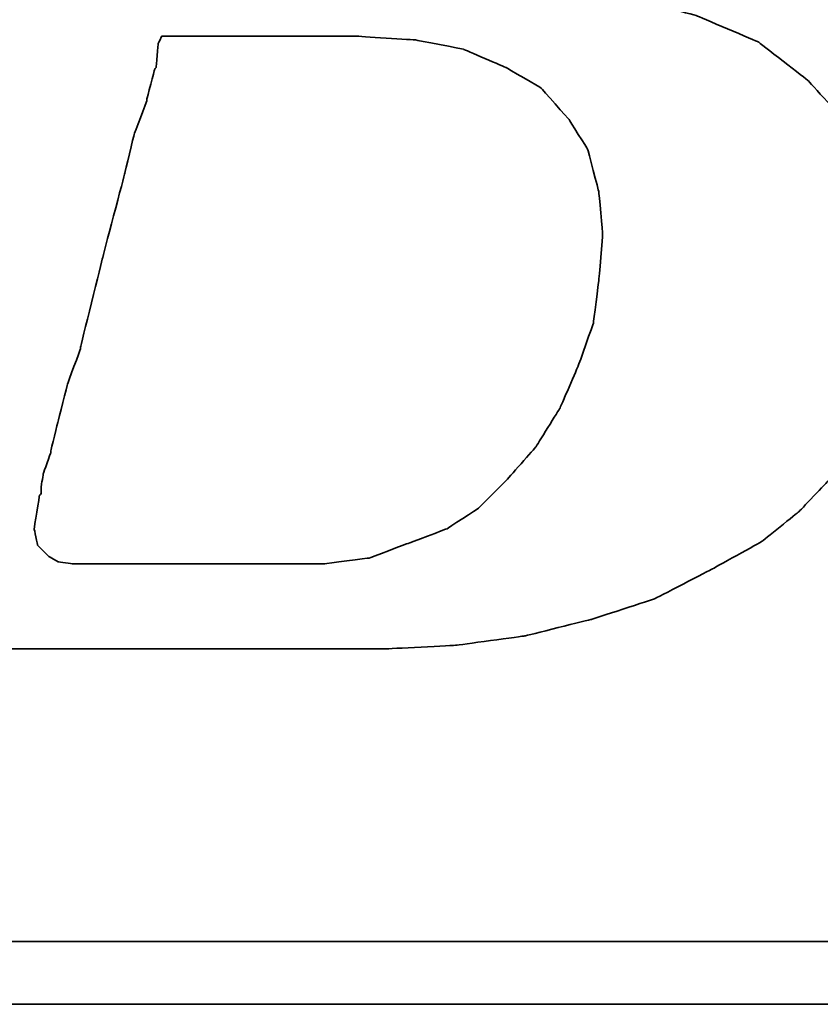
# Model space of a CAD drawing. Header units: millimetres. Extents: x -7 to 400, y 107 to 263.
# Tile 27 of 51: x 276.64 to 280.81, y 141.1 to 146.22. Entities that reach past the tile are written whole.
import ezdxf

# ---------------------------------------------------------------- set-up
doc = ezdxf.new("R2010")
doc.units = ezdxf.units.MM
doc.header["$LTSCALE"] = 0.15
doc.layers.add('DIM', color=4, linetype='CONTINUOUS')
doc.layers.add('layer 1', color=7, linetype='CONTINUOUS')

# ---------------------------------------------------------------- blocks, each defined once
blk = doc.blocks.new('TBI MOTION logo(完整正式版)')
at = {"layer": 'layer 1', "color": 22, "lineweight": 35}
for points, knots in [([(-64.65375, -6.86375), (-64.65375, -6.86375), (-64.84375, -7.29625), (-64.84375, -7.29625), (-64.84375, -7.29625), (-64.84375, -7.29625), (-64.86875, -7.34375), (-64.86875, -7.34375), (-64.86875, -7.34375), (-64.86875, -7.34375), (-64.86875, -7.36875), (-64.86875, -7.36875), (-64.86875, -7.36875), (-64.86875, -7.36875), (-65.15375, -7.65375), (-65.15375, -7.65375), (-65.15375, -7.65375), (-65.15375, -7.65375), (-65.17875, -7.65375), (-65.17875, -7.65375), (-65.17875, -7.65375), (-65.17875, -7.65375), (-65.20375, -7.67875), (-65.20375, -7.67875), (-65.20375, -7.67875), (-65.20375, -7.67875), (-65.58875, -7.87125), (-65.58875, -7.87125), (-65.58875, -7.87125), (-65.58875, -7.87125), (-65.63375, -7.87125), (-65.63375, -7.87125), (-65.63375, -7.87125), (-65.63375, -7.87125), (-65.65875, -7.89375), (-65.65875, -7.89375), (-65.65875, -7.89375), (-65.65875, -7.89375), (-66.09375, -7.94375), (-66.09375, -7.94375), (-66.09375, -7.94375), (-66.09375, -7.94375), (-66.11375, -7.94375), (-66.11375, -7.94375), (-66.11375, -7.94375), (-66.11375, -7.94375), (-66.16375, -7.94375), (-66.16375, -7.94375), (-66.16375, -7.94375), (-66.16375, -7.94375), (-66.30875, -7.94375), (-66.30875, -7.94375), (-66.30875, -7.94375), (-66.30875, -7.94375), (-66.69375, -7.94375), (-66.69375, -7.94375), (-66.69375, -7.94375), (-66.69375, -7.94375), (-67.07375, -7.94375), (-67.07375, -7.94375), (-67.07375, -7.94375), (-67.07375, -7.94375), (-67.12375, -7.94375), (-67.12375, -7.94375), (-67.12375, -7.94375), (-67.12375, -7.94375), (-67.12375, -7.96625), (-67.12375, -7.96625), (-67.12375, -7.96625), (-67.12375, -7.96625), (-67.14875, -7.99125), (-67.14875, -7.99125), (-67.14875, -7.99125), (-67.14875, -7.99125), (-67.24375, -8.34875), (-67.24375, -8.34875), (-67.24375, -8.34875), (-67.24375, -8.34875), (-67.31375, -8.68625), (-67.31375, -8.68625), (-67.31375, -8.68625), (-67.31375, -8.68625), (-67.26875, -8.68625), (-67.26875, -8.68625), (-67.26875, -8.68625), (-67.26875, -8.68625), (-67.07375, -8.68625), (-67.07375, -8.68625), (-67.07375, -8.68625), (-67.07375, -8.68625), (-66.54875, -8.68625), (-66.54875, -8.68625), (-66.54875, -8.68625), (-66.54875, -8.68625), (-65.82625, -8.68625), (-65.82625, -8.68625), (-65.82625, -8.68625), (-65.82625, -8.68625), (-65.01375, -8.68625), (-65.01375, -8.68625), (-65.01375, -8.68625), (-65.01375, -8.68625), (-64.05375, -8.68625), (-64.05375, -8.68625), (-64.05375, -8.68625), (-64.05375, -8.68625), (-62.08375, -8.68625), (-62.08375, -8.68625), (-62.08375, -8.68625), (-62.08375, -8.68625), (-60.06875, -8.68625), (-60.06875, -8.68625), (-60.06875, -8.68625), (-60.06875, -8.68625), (-59.10875, -8.68625), (-59.10875, -8.68625), (-59.10875, -8.68625), (-59.10875, -8.68625), (-58.29375, -8.68625), (-58.29375, -8.68625), (-58.29375, -8.68625), (-58.29375, -8.68625), (-57.57375, -8.68625), (-57.57375, -8.68625), (-57.57375, -8.68625), (-57.57375, -8.68625), (-57.04875, -8.68625), (-57.04875, -8.68625), (-57.04875, -8.68625), (-57.04875, -8.68625), (-56.85375, -8.68625), (-56.85375, -8.68625), (-56.85375, -8.68625), (-56.85375, -8.68625), (-56.70875, -8.68625), (-56.70875, -8.68625), (-56.70875, -8.68625), (-56.70875, -8.68625), (-56.61375, -8.68625), (-56.61375, -8.68625), (-56.61375, -8.68625), (-56.61375, -8.68625), (-56.56875, -8.68625), (-56.56875, -8.68625), (-56.56875, -8.68625), (-56.56875, -8.68625), (-55.65375, -8.63875), (-55.65375, -8.63875), (-55.65375, -8.63875), (-55.65375, -8.63875), (-54.76875, -8.51875), (-54.76875, -8.51875), (-54.76875, -8.51875), (-54.76875, -8.51875), (-53.90375, -8.30375), (-53.90375, -8.30375), (-53.90375, -8.30375), (-53.90375, -8.30375), (-53.08875, -8.03875), (-53.08875, -8.03875), (-53.08875, -8.03875), (-53.08875, -8.03875), (-52.34375, -7.65375), (-52.34375, -7.65375), (-52.34375, -7.65375), (-52.34375, -7.65375), (-51.69875, -7.29625), (-51.69875, -7.29625), (-51.69875, -7.29625), (-51.69875, -7.29625), (-51.21875, -6.91125), (-51.21875, -6.91125), (-51.21875, -6.91125), (-51.21875, -6.91125), (-50.83375, -6.50375), (-50.83375, -6.50375), (-50.83375, -6.50375), (-50.83375, -6.50375), (-50.44875, -5.94875), (-50.44875, -5.94875), (-50.44875, -5.94875), (-50.44875, -5.94875), (-50.13875, -5.30375), (-50.13875, -5.30375), (-50.13875, -5.30375), (-50.13875, -5.30375), (-49.99375, -4.65375), (-49.99375, -4.65375), (-49.99375, -4.65375), (-49.99375, -4.65375), (-49.92375, -3.98375), (-49.92375, -3.98375), (-49.92375, -3.98375), (-49.92375, -3.98375), (-49.99375, -3.19374), (-49.99375, -3.19374), (-49.99375, -3.19374), (-49.99375, -3.19374), (-50.23374, -2.44874), (-50.23374, -2.44874), (-50.23374, -2.44874), (-50.23374, -2.44874), (-50.59375, -1.87374), (-50.59375, -1.87374), (-50.59375, -1.87374), (-50.59375, -1.87374), (-51.09875, -1.31874), (-51.09875, -1.31874), (-51.09875, -1.31874), (-51.09875, -1.31874), (-51.74375, -0.81875), (-51.74375, -0.81875), (-51.74375, -0.81875), (-51.74375, -0.81875), (-52.53875, -0.48125), (-52.53875, -0.48125), (-52.53875, -0.48125), (-52.53875, -0.48125), (-53.47375, -0.21875), (-53.47375, -0.21875), (-53.47375, -0.21875), (-53.47375, -0.21875), (-54.52875, -0.04874), (-54.52875, -0.04874), (-54.52875, -0.04874), (-54.52875, -0.04874), (-55.65375, 0.12125), (-55.65375, 0.12125), (-55.65375, 0.12125), (-55.65375, 0.12125), (-54.50375, 0.28624), (-54.50375, 0.28624), (-54.50375, 0.28624), (-54.50375, 0.28624), (-53.83375, 0.38124), (-53.83375, 0.38124), (-53.83375, 0.38124), (-53.83375, 0.38124), (-53.18375, 0.50125), (-53.18375, 0.50125), (-53.18375, 0.50125), (-53.18375, 0.50125), (-52.55875, 0.66874), (-52.55875, 0.66874), (-52.55875, 0.66874), (-52.55875, 0.66874), (-52.03375, 0.86124), (-52.03375, 0.86124), (-52.03375, 0.86124), (-52.03375, 0.86124), (-51.50374, 1.03124), (-51.50374, 1.03124), (-51.50374, 1.03124), (-51.50374, 1.03124), (-51.09875, 1.27125), (-51.09875, 1.27125), (-51.09875, 1.27125), (-51.09875, 1.27125), (-50.71375, 1.48624), (-50.71375, 1.48624), (-50.71375, 1.48624), (-50.71375, 1.48624), (-50.37625, 1.77625), (-50.37625, 1.77625), (-50.37625, 1.77625), (-50.37625, 1.77625), (-49.82375, 2.37625), (-49.82375, 2.37625), (-49.82375, 2.37625), (-49.82375, 2.37625), (-49.41875, 2.99625), (-49.41875, 2.99625), (-49.41875, 2.99625), (-49.41875, 2.99625), (-49.22375, 3.76625), (-49.22375, 3.76625), (-49.22375, 3.76625), (-49.22375, 3.76625), (-49.15375, 4.50874), (-49.15375, 4.50874), (-49.15375, 4.50874), (-49.15375, 4.50874), (-49.20375, 5.25125), (-49.20375, 5.25125), (-49.20375, 5.25125), (-49.20375, 5.25125), (-49.41875, 5.92625), (-49.41875, 5.92625), (-49.41875, 5.92625), (-49.41875, 5.92625), (-49.77875, 6.47625), (-49.77875, 6.47625), (-49.77875, 6.47625), (-49.77875, 6.47625), (-50.33125, 7.02624), (-50.33125, 7.02624), (-50.33125, 7.02624), (-50.33125, 7.02624), (-51.00125, 7.43625), (-51.00125, 7.43625), (-51.00125, 7.43625), (-51.00125, 7.43625), (-51.79375, 7.72625), (-51.79375, 7.72625), (-51.79375, 7.72625), (-51.79375, 7.72625), (-52.72875, 7.89124), (-52.72875, 7.89124), (-52.72875, 7.89124), (-52.72875, 7.89124), (-53.83375, 7.98625), (-53.83375, 7.98625), (-53.83375, 7.98625), (-53.83375, 7.98625), (-53.92875, 7.98625), (-53.92875, 7.98625), (-53.92875, 7.98625), (-53.92875, 7.98625), (-54.26375, 7.98625), (-54.26375, 7.98625), (-54.26375, 7.98625), (-54.26375, 7.98625), (-54.74375, 7.98625), (-54.74375, 7.98625), (-54.74375, 7.98625), (-54.74375, 7.98625), (-55.36875, 7.98625), (-55.36875, 7.98625), (-55.36875, 7.98625), (-55.36875, 7.98625), (-56.13375, 7.98625), (-56.13375, 7.98625), (-56.13375, 7.98625), (-56.13375, 7.98625), (-56.94875, 7.98625), (-56.94875, 7.98625), (-56.94875, 7.98625), (-56.94875, 7.98625), (-58.77625, 7.98625), (-58.77625, 7.98625), (-58.77625, 7.98625), (-58.77625, 7.98625), (-60.59875, 7.98625), (-60.59875, 7.98625), (-60.59875, 7.98625), (-60.59875, 7.98625), (-61.41375, 7.98625), (-61.41375, 7.98625), (-61.41375, 7.98625), (-61.41375, 7.98625), (-62.17875, 7.98625), (-62.17875, 7.98625), (-62.17875, 7.98625), (-62.17875, 7.98625), (-62.80375, 7.98625), (-62.80375, 7.98625), (-62.80375, 7.98625), (-62.80375, 7.98625), (-63.30625, 7.98625), (-63.30625, 7.98625), (-63.30625, 7.98625), (-63.30625, 7.98625), (-63.57375, 7.98625), (-63.57375, 7.98625), (-63.57375, 7.98625), (-63.57375, 7.98625), (-63.57375, 7.96375), (-63.57375, 7.96375), (-63.57375, 7.96375), (-63.57375, 7.96375), (-63.59875, 7.94125), (-63.59875, 7.94125), (-63.59875, 7.94125), (-63.59875, 7.94125), (-63.69375, 7.55625), (-63.69375, 7.55625), (-63.69375, 7.55625), (-63.69375, 7.55625), (-63.76375, 7.24624), (-63.76375, 7.24624), (-63.76375, 7.24624), (-63.76375, 7.24624), (-63.23875, 7.24624), (-63.23875, 7.24624), (-63.23875, 7.24624), (-63.23875, 7.24624), (-62.75875, 7.24624), (-62.75875, 7.24624), (-62.75875, 7.24624), (-62.75875, 7.24624), (-62.61125, 7.24624), (-62.61125, 7.24624), (-62.61125, 7.24624), (-62.61125, 7.24624), (-62.56625, 7.24624), (-62.56625, 7.24624), (-62.56625, 7.24624), (-62.56625, 7.24624), (-62.22875, 7.24624), (-62.22875, 7.24624), (-62.22875, 7.24624), (-62.22875, 7.24624), (-62.20375, 7.24624), (-62.20375, 7.24624), (-62.20375, 7.24624), (-62.20375, 7.24624), (-62.17875, 7.21875), (-62.17875, 7.21875), (-62.17875, 7.21875), (-62.17875, 7.21875), (-61.96375, 7.17125), (-61.96375, 7.17125), (-61.96375, 7.17125), (-61.96375, 7.17125), (-61.72375, 7.12624), (-61.72375, 7.12624), (-61.72375, 7.12624), (-61.72375, 7.12624), (-61.70375, 7.12624), (-61.70375, 7.12624), (-61.70375, 7.12624), (-61.70375, 7.12624), (-61.55875, 7.07624), (-61.55875, 7.07624), (-61.55875, 7.07624), (-61.55875, 7.07624), (-61.50875, 7.07624), (-61.50875, 7.07624), (-61.50875, 7.07624), (-61.50875, 7.07624), (-61.48375, 7.02624), (-61.48375, 7.02624), (-61.48375, 7.02624), (-61.48375, 7.02624), (-61.31875, 6.83375), (-61.31875, 6.83375), (-61.31875, 6.83375), (-61.31875, 6.83375), (-61.29375, 6.81125), (-61.29375, 6.81125), (-61.29375, 6.81125), (-61.29375, 6.81125), (-61.29375, 6.78625), (-61.29375, 6.78625), (-61.29375, 6.78625), (-61.29375, 6.78625), (-61.19875, 6.50124), (-61.19875, 6.50124), (-61.19875, 6.50124), (-61.19875, 6.50124), (-61.17375, 6.45124), (-61.17375, 6.45124), (-61.17375, 6.45124), (-61.17375, 6.45124), (-61.19875, 6.40625), (-61.19875, 6.40625), (-61.19875, 6.40625), (-61.19875, 6.40625), (-61.26875, 5.99624), (-61.26875, 5.99624), (-61.26875, 5.99624), (-61.26875, 5.99624), (-61.26875, 5.85125), (-61.26875, 5.85125), (-61.26875, 5.85125), (-61.26875, 5.85125), (-61.26875, 5.82625), (-61.26875, 5.82625), (-61.26875, 5.82625), (-61.26875, 5.82625), (-61.29375, 5.80625), (-61.29375, 5.80625), (-61.29375, 5.80625), (-61.29375, 5.80625), (-61.34125, 5.66125), (-61.34125, 5.66125), (-61.34125, 5.66125), (-61.34125, 5.66125), (-61.41375, 5.44625), (-61.41375, 5.44625), (-61.41375, 5.44625), (-61.41375, 5.44625), (-61.48375, 5.15625), (-61.48375, 5.15625), (-61.48375, 5.15625), (-61.48375, 5.15625), (-61.58375, 4.82124), (-61.58375, 4.82124), (-61.58375, 4.82124), (-61.58375, 4.82124), (-61.79875, 4.00375), (-61.79875, 4.00375), (-61.79875, 4.00375), (-61.79875, 4.00375), (-62.05875, 2.99625), (-62.05875, 2.99625), (-62.05875, 2.99625), (-62.05875, 2.99625), (-62.34875, 1.91625), (-62.34875, 1.91625), (-62.34875, 1.91625), (-62.34875, 1.91625), (-62.97375, -0.41124), (-62.97375, -0.41124), (-62.97375, -0.41124), (-62.97375, -0.41124), (-63.59875, -2.75875), (-63.59875, -2.75875), (-63.59875, -2.75875), (-63.59875, -2.75875), (-63.88375, -3.86374), (-63.88375, -3.86374), (-63.88375, -3.86374), (-63.88375, -3.86374), (-64.14875, -4.82374), (-64.14875, -4.82374), (-64.14875, -4.82374), (-64.14875, -4.82374), (-64.36375, -5.64125), (-64.36375, -5.64125), (-64.36375, -5.64125), (-64.36375, -5.64125), (-64.43625, -5.97625), (-64.43625, -5.97625), (-64.43625, -5.97625), (-64.43625, -5.97625), (-64.50875, -6.28625), (-64.50875, -6.28625), (-64.50875, -6.28625), (-64.50875, -6.28625), (-64.50875, -6.30875), (-64.50875, -6.30875), (-64.50875, -6.30875), (-64.50875, -6.30875), (-64.57875, -6.50375), (-64.57875, -6.50375), (-64.57875, -6.50375), (-64.57875, -6.50375), (-64.62875, -6.69625), (-64.62875, -6.69625), (-64.62875, -6.69625), (-64.62875, -6.69625), (-64.62875, -6.76875), (-64.62875, -6.76875), (-64.62875, -6.76875), (-64.62875, -6.76875), (-64.62875, -6.81375), (-64.62875, -6.81375), (-64.62875, -6.81375), (-64.62875, -6.81375), (-64.62875, -6.83875), (-64.62875, -6.83875), (-64.62875, -6.83875), (-64.62875, -6.83875), (-64.65375, -6.86375), (-64.65375, -6.86375)], [0, 0, 0, 0, 0.00719424, 0.00719424, 0.00719424, 0.00719425, 0.01438849, 0.01438849, 0.01438849, 0.0143885, 0.02158273, 0.02158273, 0.02158273, 0.02158274, 0.02877698, 0.02877698, 0.02877698, 0.02877699, 0.03597122, 0.03597122, 0.03597122, 0.03597123, 0.04316547, 0.04316547, 0.04316547, 0.04316548, 0.05035971, 0.05035971, 0.05035971, 0.05035972, 0.05755396, 0.05755396, 0.05755396, 0.05755397, 0.0647482, 0.0647482, 0.0647482, 0.06474821, 0.07194245, 0.07194245, 0.07194245, 0.07194246, 0.07913669, 0.07913669, 0.07913669, 0.0791367, 0.08633094, 0.08633094, 0.08633094, 0.08633095, 0.09352518, 0.09352518, 0.09352518, 0.09352519, 0.10071942, 0.10071942, 0.10071942, 0.10071943, 0.10791367, 0.10791367, 0.10791367, 0.10791368, 0.11510791, 0.11510791, 0.11510791, 0.11510792, 0.12230216, 0.12230216, 0.12230216, 0.12230217, 0.1294964, 0.1294964, 0.1294964, 0.12949641, 0.13669065, 0.13669065, 0.13669065, 0.13669066, 0.14388489, 0.14388489, 0.14388489, 0.1438849, 0.15107914, 0.15107914, 0.15107914, 0.15107915, 0.15827338, 0.15827338, 0.15827338, 0.15827339, 0.16546763, 0.16546763, 0.16546763, 0.16546764, 0.17266187, 0.17266187, 0.17266187, 0.17266188, 0.17985612, 0.17985612, 0.17985612, 0.17985613, 0.18705036, 0.18705036, 0.18705036, 0.18705037, 0.1942446, 0.1942446, 0.1942446, 0.19424461, 0.20143885, 0.20143885, 0.20143885, 0.20143886, 0.20863309, 0.20863309, 0.20863309, 0.2086331, 0.21582734, 0.21582734, 0.21582734, 0.21582735, 0.22302158, 0.22302158, 0.22302158, 0.22302159, 0.23021583, 0.23021583, 0.23021583, 0.23021584, 0.23741007, 0.23741007, 0.23741007, 0.23741008, 0.24460432, 0.24460432, 0.24460432, 0.24460433, 0.25179856, 0.25179856, 0.25179856, 0.25179857, 0.25899281, 0.25899281, 0.25899281, 0.25899282, 0.26618705, 0.26618705, 0.26618705, 0.26618706, 0.27338129, 0.27338129, 0.27338129, 0.2733813, 0.28057554, 0.28057554, 0.28057554, 0.28057555, 0.28776978, 0.28776978, 0.28776978, 0.28776979, 0.29496403, 0.29496403, 0.29496403, 0.29496404, 0.30215827, 0.30215827, 0.30215827, 0.30215828, 0.30935252, 0.30935252, 0.30935252, 0.30935253, 0.31654676, 0.31654676, 0.31654676, 0.31654677, 0.32374101, 0.32374101, 0.32374101, 0.32374102, 0.33093525, 0.33093525, 0.33093525, 0.33093526, 0.3381295, 0.3381295, 0.3381295, 0.33812951, 0.34532374, 0.34532374, 0.34532374, 0.34532375, 0.35251799, 0.35251799, 0.35251799, 0.352518, 0.35971223, 0.35971223, 0.35971223, 0.35971224, 0.36690647, 0.36690647, 0.36690647, 0.36690648, 0.37410072, 0.37410072, 0.37410072, 0.37410073, 0.38129496, 0.38129496, 0.38129496, 0.38129497, 0.38848921, 0.38848921, 0.38848921, 0.38848922, 0.39568345, 0.39568345, 0.39568345, 0.39568346, 0.4028777, 0.4028777, 0.4028777, 0.40287771, 0.41007194, 0.41007194, 0.41007194, 0.41007195, 0.41726619, 0.41726619, 0.41726619, 0.4172662, 0.42446043, 0.42446043, 0.42446043, 0.42446044, 0.43165468, 0.43165468, 0.43165468, 0.43165469, 0.43884892, 0.43884892, 0.43884892, 0.43884893, 0.44604317, 0.44604317, 0.44604317, 0.44604318, 0.45323741, 0.45323741, 0.45323741, 0.45323742, 0.46043165, 0.46043165, 0.46043165, 0.46043166, 0.4676259, 0.4676259, 0.4676259, 0.46762591, 0.47482014, 0.47482014, 0.47482014, 0.47482015, 0.48201439, 0.48201439, 0.48201439, 0.4820144, 0.48920863, 0.48920863, 0.48920863, 0.48920864, 0.49640288, 0.49640288, 0.49640288, 0.49640289, 0.50359712, 0.50359712, 0.50359712, 0.50359713, 0.51079137, 0.51079137, 0.51079137, 0.51079138, 0.51798561, 0.51798561, 0.51798561, 0.51798562, 0.52517986, 0.52517986, 0.52517986, 0.52517987, 0.5323741, 0.5323741, 0.5323741, 0.53237411, 0.53956835, 0.53956835, 0.53956835, 0.53956836, 0.54676259, 0.54676259, 0.54676259, 0.5467626, 0.55395683, 0.55395683, 0.55395683, 0.55395684, 0.56115108, 0.56115108, 0.56115108, 0.56115109, 0.56834532, 0.56834532, 0.56834532, 0.56834533, 0.57553957, 0.57553957, 0.57553957, 0.57553958, 0.58273381, 0.58273381, 0.58273381, 0.58273382, 0.58992806, 0.58992806, 0.58992806, 0.58992807, 0.5971223, 0.5971223, 0.5971223, 0.59712231, 0.60431655, 0.60431655, 0.60431655, 0.60431656, 0.61151079, 0.61151079, 0.61151079, 0.6115108, 0.61870504, 0.61870504, 0.61870504, 0.61870505, 0.62589928, 0.62589928, 0.62589928, 0.62589929, 0.63309353, 0.63309353, 0.63309353, 0.63309354, 0.64028777, 0.64028777, 0.64028777, 0.64028778, 0.64748201, 0.64748201, 0.64748201, 0.64748202, 0.65467626, 0.65467626, 0.65467626, 0.65467627, 0.6618705, 0.6618705, 0.6618705, 0.66187051, 0.66906475, 0.66906475, 0.66906475, 0.66906476, 0.67625899, 0.67625899, 0.67625899, 0.676259, 0.68345324, 0.68345324, 0.68345324, 0.68345325, 0.69064748, 0.69064748, 0.69064748, 0.69064749, 0.69784173, 0.69784173, 0.69784173, 0.69784174, 0.70503597, 0.70503597, 0.70503597, 0.70503598, 0.71223022, 0.71223022, 0.71223022, 0.71223023, 0.71942446, 0.71942446, 0.71942446, 0.71942447, 0.72661871, 0.72661871, 0.72661871, 0.72661872, 0.73381295, 0.73381295, 0.73381295, 0.73381296, 0.74100719, 0.74100719, 0.74100719, 0.7410072, 0.74820144, 0.74820144, 0.74820144, 0.74820145, 0.75539568, 0.75539568, 0.75539568, 0.75539569, 0.76258993, 0.76258993, 0.76258993, 0.76258994, 0.76978417, 0.76978417, 0.76978417, 0.76978418, 0.77697842, 0.77697842, 0.77697842, 0.77697843, 0.78417266, 0.78417266, 0.78417266, 0.78417267, 0.79136691, 0.79136691, 0.79136691, 0.79136692, 0.79856115, 0.79856115, 0.79856115, 0.79856116, 0.8057554, 0.8057554, 0.8057554, 0.80575541, 0.81294964, 0.81294964, 0.81294964, 0.81294965, 0.82014388, 0.82014388, 0.82014388, 0.82014389, 0.82733813, 0.82733813, 0.82733813, 0.82733814, 0.83453237, 0.83453237, 0.83453237, 0.83453238, 0.84172662, 0.84172662, 0.84172662, 0.84172663, 0.84892086, 0.84892086, 0.84892086, 0.84892087, 0.85611511, 0.85611511, 0.85611511, 0.85611512, 0.86330935, 0.86330935, 0.86330935, 0.86330936, 0.8705036, 0.8705036, 0.8705036, 0.87050361, 0.87769784, 0.87769784, 0.87769784, 0.87769785, 0.88489209, 0.88489209, 0.88489209, 0.8848921, 0.89208633, 0.89208633, 0.89208633, 0.89208634, 0.89928058, 0.89928058, 0.89928058, 0.89928059, 0.90647482, 0.90647482, 0.90647482, 0.90647483, 0.91366906, 0.91366906, 0.91366906, 0.91366907, 0.92086331, 0.92086331, 0.92086331, 0.92086332, 0.92805755, 0.92805755, 0.92805755, 0.92805756, 0.9352518, 0.9352518, 0.9352518, 0.93525181, 0.94244604, 0.94244604, 0.94244604, 0.94244605, 0.94964029, 0.94964029, 0.94964029, 0.9496403, 0.95683453, 0.95683453, 0.95683453, 0.95683454, 0.96402878, 0.96402878, 0.96402878, 0.96402879, 0.97122302, 0.97122302, 0.97122302, 0.97122303, 0.97841727, 0.97841727, 0.97841727, 0.97841728, 0.98561151, 0.98561151, 0.98561151, 0.98561152, 0.99280576, 0.99280576, 0.99280576, 0.99280577, 1, 1, 1, 1]), ([(-61.03125, -6.57375), (-61.03125, -6.57375), (-61.03125, -6.67125), (-61.03125, -6.67125), (-61.03125, -6.67125), (-61.03125, -6.67125), (-61.05375, -6.69625), (-61.05375, -6.69625), (-61.05375, -6.69625), (-61.05375, -6.69625), (-61.12375, -7.12875), (-61.12375, -7.12875), (-61.12375, -7.12875), (-61.12375, -7.12875), (-61.07875, -7.34375), (-61.07875, -7.34375), (-61.07875, -7.34375), (-61.07875, -7.34375), (-60.93375, -7.48875), (-60.93375, -7.48875), (-60.93375, -7.48875), (-60.93375, -7.48875), (-60.81375, -7.55625), (-60.81375, -7.55625), (-60.81375, -7.55625), (-60.81375, -7.55625), (-60.62375, -7.58375), (-60.62375, -7.58375), (-60.62375, -7.58375), (-60.62375, -7.58375), (-60.30875, -7.58375), (-60.30875, -7.58375), (-60.30875, -7.58375), (-60.30875, -7.58375), (-59.97375, -7.58375), (-59.97375, -7.58375), (-59.97375, -7.58375), (-59.97375, -7.58375), (-59.87875, -7.58375), (-59.87875, -7.58375), (-59.87875, -7.58375), (-59.87875, -7.58375), (-59.63625, -7.58375), (-59.63625, -7.58375), (-59.63625, -7.58375), (-59.63625, -7.58375), (-58.96875, -7.58375), (-58.96875, -7.58375), (-58.96875, -7.58375), (-58.96875, -7.58375), (-58.29375, -7.58375), (-58.29375, -7.58375), (-58.29375, -7.58375), (-58.29375, -7.58375), (-58.05375, -7.58375), (-58.05375, -7.58375), (-58.05375, -7.58375), (-58.05375, -7.58375), (-57.98375, -7.58375), (-57.98375, -7.58375), (-57.98375, -7.58375), (-57.98375, -7.58375), (-57.35875, -7.58375), (-57.35875, -7.58375), (-57.35875, -7.58375), (-57.35875, -7.58375), (-56.78375, -7.50875), (-56.78375, -7.50875), (-56.78375, -7.50875), (-56.78375, -7.50875), (-56.27875, -7.31875), (-56.27875, -7.31875), (-56.27875, -7.31875), (-56.27875, -7.31875), (-55.77375, -7.12875), (-55.77375, -7.12875), (-55.77375, -7.12875), (-55.77375, -7.12875), (-55.36875, -6.86375), (-55.36875, -6.86375), (-55.36875, -6.86375), (-55.36875, -6.86375), (-55.00875, -6.50375), (-55.00875, -6.50375), (-55.00875, -6.50375), (-55.00875, -6.50375), (-54.62375, -6.06875), (-54.62375, -6.06875), (-54.62375, -6.06875), (-54.62375, -6.06875), (-54.31375, -5.56875), (-54.31375, -5.56875), (-54.31375, -5.56875), (-54.31375, -5.56875), (-54.07375, -5.01625), (-54.07375, -5.01625), (-54.07375, -5.01625), (-54.07375, -5.01625), (-53.87875, -4.46374), (-53.87875, -4.46374), (-53.87875, -4.46374), (-53.87875, -4.46374), (-53.80875, -3.91375), (-53.80875, -3.91375), (-53.80875, -3.91375), (-53.80875, -3.91375), (-53.75875, -3.31375), (-53.75875, -3.31375), (-53.75875, -3.31375), (-53.75875, -3.31375), (-53.80875, -2.75875), (-53.80875, -2.75875), (-53.80875, -2.75875), (-53.80875, -2.75875), (-53.95375, -2.20875), (-53.95375, -2.20875), (-53.95375, -2.20875), (-53.95375, -2.20875), (-54.19375, -1.82625), (-54.19375, -1.82625), (-54.19375, -1.82625), (-54.19375, -1.82625), (-54.55375, -1.41875), (-54.55375, -1.41875), (-54.55375, -1.41875), (-54.55375, -1.41875), (-55.00875, -1.15125), (-55.00875, -1.15125), (-55.00875, -1.15125), (-55.00875, -1.15125), (-55.56125, -0.91375), (-55.56125, -0.91375), (-55.56125, -0.91375), (-55.56125, -0.91375), (-56.18125, -0.79375), (-56.18125, -0.79375), (-56.18125, -0.79375), (-56.18125, -0.79375), (-56.94875, -0.74374), (-56.94875, -0.74374), (-56.94875, -0.74374), (-56.94875, -0.74374), (-56.99875, -0.74374), (-56.99875, -0.74374), (-56.99875, -0.74374), (-56.99875, -0.74374), (-57.09375, -0.74374), (-57.09375, -0.74374), (-57.09375, -0.74374), (-57.09375, -0.74374), (-57.38375, -0.74374), (-57.38375, -0.74374), (-57.38375, -0.74374), (-57.38375, -0.74374), (-57.76875, -0.74374), (-57.76875, -0.74374), (-57.76875, -0.74374), (-57.76875, -0.74374), (-58.24625, -0.74374), (-58.24625, -0.74374), (-58.24625, -0.74374), (-58.24625, -0.74374), (-58.72875, -0.74374), (-58.72875, -0.74374), (-58.72875, -0.74374), (-58.72875, -0.74374), (-59.20875, -0.74374), (-59.20875, -0.74374), (-59.20875, -0.74374), (-59.20875, -0.74374), (-59.46875, -0.74374), (-59.46875, -0.74374), (-59.46875, -0.74374), (-59.46875, -0.74374), (-59.51625, -0.83875), (-59.51625, -0.83875), (-59.51625, -0.83875), (-59.51625, -0.83875), (-59.54375, -1.15125), (-59.54375, -1.15125), (-59.54375, -1.15125), (-59.54375, -1.15125), (-59.56375, -1.17874), (-59.56375, -1.17874), (-59.56375, -1.17874), (-59.56375, -1.17874), (-59.66375, -1.55875), (-59.66375, -1.55875), (-59.66375, -1.55875), (-59.66375, -1.55875), (-59.66375, -1.58375), (-59.66375, -1.58375), (-59.66375, -1.58375), (-59.66375, -1.58375), (-59.82875, -2.01874), (-59.82875, -2.01874), (-59.82875, -2.01874), (-59.82875, -2.01874), (-59.94875, -2.52125), (-59.94875, -2.52125), (-59.94875, -2.52125), (-59.94875, -2.52125), (-60.23875, -3.62375), (-60.23875, -3.62375), (-60.23875, -3.62375), (-60.23875, -3.62375), (-60.52375, -4.77624), (-60.52375, -4.77624), (-60.52375, -4.77624), (-60.52375, -4.77624), (-60.52375, -4.79874), (-60.52375, -4.79874), (-60.52375, -4.79874), (-60.52375, -4.79874), (-60.69125, -5.25375), (-60.69125, -5.25375), (-60.69125, -5.25375), (-60.69125, -5.25375), (-60.81375, -5.73625), (-60.81375, -5.73625), (-60.81375, -5.73625), (-60.81375, -5.73625), (-60.90875, -6.11875), (-60.90875, -6.11875), (-60.90875, -6.11875), (-60.90875, -6.11875), (-60.90875, -6.14375), (-60.90875, -6.14375), (-60.90875, -6.14375), (-60.90875, -6.14375), (-61.00375, -6.40875), (-61.00375, -6.40875), (-61.00375, -6.40875), (-61.00375, -6.40875), (-61.03125, -6.57375), (-61.03125, -6.57375)], [0, 0, 0, 0, 0.01694915, 0.01694915, 0.01694915, 0.01694916, 0.03389831, 0.03389831, 0.03389831, 0.03389832, 0.05084746, 0.05084746, 0.05084746, 0.05084747, 0.06779661, 0.06779661, 0.06779661, 0.06779662, 0.08474576, 0.08474576, 0.08474576, 0.08474577, 0.10169492, 0.10169492, 0.10169492, 0.10169493, 0.11864407, 0.11864407, 0.11864407, 0.11864408, 0.13559322, 0.13559322, 0.13559322, 0.13559323, 0.15254237, 0.15254237, 0.15254237, 0.15254238, 0.16949153, 0.16949153, 0.16949153, 0.16949154, 0.18644068, 0.18644068, 0.18644068, 0.18644069, 0.20338983, 0.20338983, 0.20338983, 0.20338984, 0.22033898, 0.22033898, 0.22033898, 0.22033899, 0.23728814, 0.23728814, 0.23728814, 0.23728815, 0.25423729, 0.25423729, 0.25423729, 0.2542373, 0.27118644, 0.27118644, 0.27118644, 0.27118645, 0.28813559, 0.28813559, 0.28813559, 0.2881356, 0.30508475, 0.30508475, 0.30508475, 0.30508476, 0.3220339, 0.3220339, 0.3220339, 0.32203391, 0.33898305, 0.33898305, 0.33898305, 0.33898306, 0.3559322, 0.3559322, 0.3559322, 0.35593221, 0.37288136, 0.37288136, 0.37288136, 0.37288137, 0.38983051, 0.38983051, 0.38983051, 0.38983052, 0.40677966, 0.40677966, 0.40677966, 0.40677967, 0.42372881, 0.42372881, 0.42372881, 0.42372882, 0.44067797, 0.44067797, 0.44067797, 0.44067798, 0.45762712, 0.45762712, 0.45762712, 0.45762713, 0.47457627, 0.47457627, 0.47457627, 0.47457628, 0.49152542, 0.49152542, 0.49152542, 0.49152543, 0.50847458, 0.50847458, 0.50847458, 0.50847459, 0.52542373, 0.52542373, 0.52542373, 0.52542374, 0.54237288, 0.54237288, 0.54237288, 0.54237289, 0.55932203, 0.55932203, 0.55932203, 0.55932204, 0.57627119, 0.57627119, 0.57627119, 0.5762712, 0.59322034, 0.59322034, 0.59322034, 0.59322035, 0.61016949, 0.61016949, 0.61016949, 0.6101695, 0.62711864, 0.62711864, 0.62711864, 0.62711865, 0.6440678, 0.6440678, 0.6440678, 0.64406781, 0.66101695, 0.66101695, 0.66101695, 0.66101696, 0.6779661, 0.6779661, 0.6779661, 0.67796611, 0.69491525, 0.69491525, 0.69491525, 0.69491526, 0.71186441, 0.71186441, 0.71186441, 0.71186442, 0.72881356, 0.72881356, 0.72881356, 0.72881357, 0.74576271, 0.74576271, 0.74576271, 0.74576272, 0.76271186, 0.76271186, 0.76271186, 0.76271187, 0.77966102, 0.77966102, 0.77966102, 0.77966103, 0.79661017, 0.79661017, 0.79661017, 0.79661018, 0.81355932, 0.81355932, 0.81355932, 0.81355933, 0.83050847, 0.83050847, 0.83050847, 0.83050848, 0.84745763, 0.84745763, 0.84745763, 0.84745764, 0.86440678, 0.86440678, 0.86440678, 0.86440679, 0.88135593, 0.88135593, 0.88135593, 0.88135594, 0.89830508, 0.89830508, 0.89830508, 0.89830509, 0.91525424, 0.91525424, 0.91525424, 0.91525425, 0.93220339, 0.93220339, 0.93220339, 0.9322034, 0.94915254, 0.94915254, 0.94915254, 0.94915255, 0.96610169, 0.96610169, 0.96610169, 0.9661017, 0.98305085, 0.98305085, 0.98305085, 0.98305086, 1, 1, 1, 1]), ([(75.90875, -9.47875), (75.90875, -9.47875), (75.90875, -12.28625), (75.90875, -12.28625), (75.90875, -12.28625), (75.90875, -12.28625), (75.90875, -12.47875), (75.90875, -12.47875), (75.90875, -12.47875), (75.90875, -12.47875), (75.71625, -12.47875), (75.71625, -12.47875), (75.71625, -12.47875), (75.71625, -12.47875), (-88.32875, -12.47875), (-88.32875, -12.47875), (-88.32875, -12.47875), (-88.32875, -12.47875), (-88.32875, -13.29375), (-88.32875, -13.29375), (-88.32875, -13.29375), (-88.32875, -13.29375), (82.89125, -13.29375), (82.89125, -13.29375), (82.89125, -13.29375), (82.89125, -13.29375), (75.90875, -9.47875), (75.90875, -9.47875)], [0, 0, 0, 0, 0.14285714, 0.14285714, 0.14285714, 0.14285715, 0.28571429, 0.28571429, 0.28571429, 0.2857143, 0.42857143, 0.42857143, 0.42857143, 0.42857144, 0.57142857, 0.57142857, 0.57142857, 0.57142858, 0.71428571, 0.71428571, 0.71428571, 0.71428572, 0.85714286, 0.85714286, 0.85714286, 0.85714287, 1, 1, 1, 1])]:
    blk.add_open_spline(points, degree=3, knots=knots, dxfattribs=at)

msp = doc.modelspace()

# ---------------------------------------------------------------- block references
at = {"layer": 'DIM', "color": 7, "xscale": 0.4013856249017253, "yscale": 0.4013856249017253, "zscale": 0.4013856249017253}
msp.add_blockref('TBI MOTION logo(完整正式版)', (301.2513, 146.4333), dxfattribs=at)

doc.saveas('drawing.dxf')
